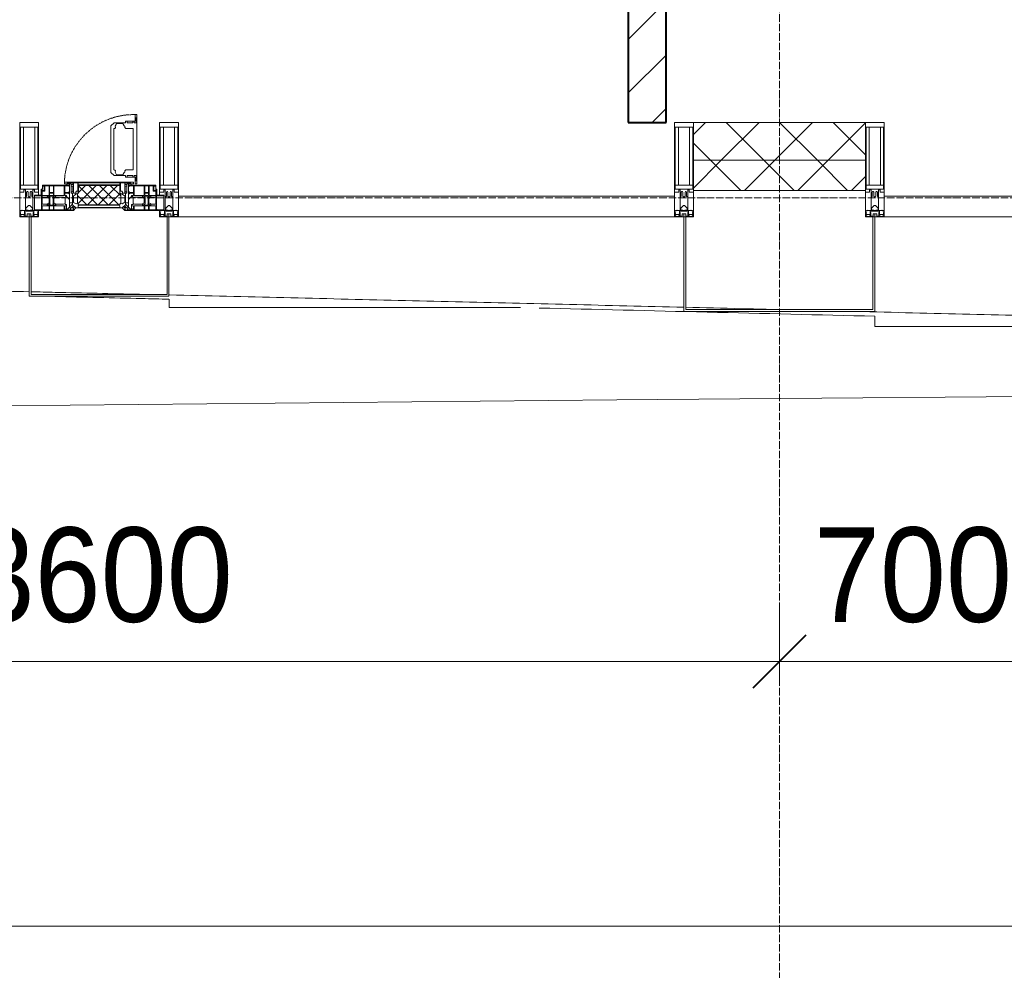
# Model space of a CAD drawing. Header units: millimetres. Extents: x 105790 to 201854, y 7718 to 225473.
# Tile 6 of 50: x 116740 to 119345, y 13357 to 15872. Entities that reach past the tile are written whole.
import ezdxf

# ---------------------------------------------------------------- set-up
doc = ezdxf.new("R2010")
doc.units = ezdxf.units.MM
for name, pattern in [('-D1-02х01', [3, 2, -1]), ('ADSK_Линия сетки', [25, 20, -2.5, 0, -2.5]), ('Линия сетки', [25, 20, -2.5, 0, -2.5])]:
    doc.linetypes.add(name, pattern=pattern)
for name, color, linetype, lineweight in [('Импосты витража', 7, 'Continuous', 18), ('Колонны', 7, 'Continuous', 18), ('Окна', 7, 'Continuous', 18), ('Оси', 7, 'Continuous', 9), ('Панели витража', 7, 'Continuous', 18), ('Размеры', 7, 'Continuous', 9), ('Размеры-100', 7, 'Continuous', 9), ('Стены разрез', 7, 'Continuous', 40), ('Стены штриховка', 7, 'Continuous', 40), ('Форма', 7, 'Continuous', 18), ('Формообразующий элемент-перекрытие', 7, 'Continuous', 18), ('Элементы узлов', 7, 'Continuous', 18)]:
    doc.layers.add(name, color=color, linetype=linetype, lineweight=lineweight)
doc.styles.add('Arial', font='arial.ttf', dxfattribs={"width": 0.9, "height": 250})
doc.dimstyles.new('Основной_2_5_мм', dxfattribs={"dimscale": 304.8, "dimtxt": 255.06485, "dimasz": 0.463911, "dimexe": 0.492126, "dimexo": 0.492126, "dimgap": 0.098425, "dimtad": 1, "dimdec": 0, "dimdsep": 46, "dimtxsty": 'Arial', "dimblk1": 'OBLIQUE', "dimblk2": 'OBLIQUE', "dimsah": 1, "dimcen": 0.09, "dimdle": 0.492126, "dimazin": 2, "dimtfac": 1, "dimtdec": 4, "dimtix": 1, "dimtmove": 0, "dimatfit": 3, "dimfxl": 1, "dimtvp": 1, "dimtolj": 1, "dimtzin": 0, "dimlwd": 20, "dimlwe": 20, "dimarcsym": 2})
pattern_1 = [(45, (0, 0), (-70.71068, 70.71068), []), (135, (0, 0), (-70.71068, -70.71068), [])]

# ---------------------------------------------------------------- blocks, each defined once
blk = doc.blocks.new('135_SLK_K4_AR_rvt-1-МКСС_К4_L23_78_000_')
at = {"layer": 'Стены разрез', "lineweight": 9, "true_color": 0xaaaaaa}
h = blk.add_hatch(dxfattribs=at)
h.set_pattern_fill('FP_3', color=253, style=0, pattern_type=2)
h.set_pattern_definition([(45, (0, 0), (-70.71068, 70.71068), [])])
h.paths.add_polyline_path([(118350, 15600), (118450, 15600), (118450, 19700), (118350, 19700), (118350, 15780.7)])
at = {"layer": 'Стены разрез', "color": 253, "true_color": 0xaaaaaa}
for p, q in [((118450, 15600), (118450, 19700)), ((118350, 19000), (118350, 15600)), ((118350, 15600), (118450, 15600))]:
    blk.add_line(p, q, dxfattribs=at)
blk = doc.blocks.new('System Panel - A_PAN_Glass-7508020-МКСС_К4_L23_78_000_')
at = {"layer": 'Панели витража', "color": 253, "lineweight": 5, "true_color": 0xaaaaaa}
for p, q in [((656.25, 55), (-656.25, 55)), ((-656.25, 55), (-656.25, 0)), ((656.25, 0), (656.25, 55)), ((-656.25, 0), (656.25, 0))]:
    blk.add_line(p, q, dxfattribs=at)
blk = doc.blocks.new('Rectangular Mullion - 50Wx250H-2623690-МКСС_К4_L23_78_000_')
at = {"layer": 'Элементы узлов', "color": 253, "lineweight": 5, "true_color": 0xaaaaaa}
for p, q in [((-25, 65.2), (-25, 250)), ((-25, 250), (0, 250)), ((-23, 237.3), (0, 237.3)), ((-23, 237.3), (-23, 73.6)), ((-14.9, 84), (-14.9, 237.3)), ((25, 250), (0, 250)), ((23, 237.3), (0, 237.3)), ((14.9, 84), (14.9, 237.3)), ((23, 237.3), (23, 73.6)), ((25, 65.2), (25, 250)), ((0, 84), (-23, 84)), ((0, 84), (23, 84)), ((-14, 65.2), (-25, 65.2)), ((-0.5, 73.6), (-23, 73.6)), ((-14, 71.3), (-14, 65.2)), ((-10, 71.3), (-14, 71.3)), ((-10, 53), (-10, 71.3)), ((-8.7, 53), (-10, 53)), ((-10, 53), (-10, 17)), ((-8.7, 53), (-7, 54.7)), ((-7, 65.2), (-5.9, 67.3)), ((-7, 65.2), (-7, 54.7)), ((-4.1, 67.3), (-5.9, 67.3)), ((-4.1, 67.3), (-2.9, 65.1)), ((-2.9, 65.1), (-2.9, 54.6)), ((-1.3, 53), (-2.9, 54.6)), ((0, 53), (-1.3, 53)), ((0, 53), (1.3, 53)), ((0.5, 73.6), (23, 73.6)), ((1.3, 53), (2.9, 54.6)), ((4.1, 67.3), (2.9, 65.1)), ((2.9, 65.1), (2.9, 54.6)), ((4.1, 67.3), (5.9, 67.3)), ((7, 65.2), (5.9, 67.3)), ((7, 65.2), (7, 54.7)), ((8.7, 53), (7, 54.7)), ((8.7, 53), (10, 53)), ((10, 71.3), (14, 71.3)), ((10, 53), (10, 71.3)), ((10, 53), (10, 17)), ((14, 71.3), (14, 65.2)), ((14, 65.2), (25, 65.2)), ((-8.5, 23), (-1.5, 30)), ((-1.5, 30), (0, 30)), ((1.5, 30), (0, 30)), ((8.5, 23), (1.5, 30)), ((-23.8, 14.6), (-25, 14.2)), ((-25, 0), (-25, 14.2)), ((-22.3, 17), (-23.8, 17)), ((-23.8, 17), (-23.8, 14.6)), ((-22.5, 10.6), (-23.8, 14.6)), ((-22.5, 10.6), (-23.7, 9.9)), ((-23.7, 1.3), (-23.7, 9.9)), ((-23.7, 1.3), (-11.8, 1.3)), ((-23.2, 10.2), (-22.5, 8)), ((-22.5, 8), (-22.5, 4.5)), ((-21.3, 4.5), (-22.5, 4.5)), ((-22.3, 17), (-22.3, 16)), ((-22.3, 16), (-21.3, 16)), ((-19, 17.6), (-21.3, 16)), ((-21.3, 4.5), (-21.3, 6.5)), ((-21.3, 6.5), (-14.2, 6.5)), ((-18.4, 16.6), (-19, 17.6)), ((-7.4, 16.6), (-18.4, 16.6)), ((-14.2, 6.5), (-14.2, 4.5)), ((-13.2, 4.5), (-14.2, 4.5)), ((-13.2, 4.5), (-12.2, 7.2)), ((-12.7, 7.6), (-11.3, 11.4)), ((-12.7, 7.6), (-11.8, 6.9)), ((-12.2, 9), (-12.2, 14.8)), ((-12.2, 14.8), (0, 14.8)), ((-11.8, 1.3), (-11.8, 6.9)), ((-10.5, 11.2), (-11.3, 11.4)), ((-10.5, 1.5), (-10.5, 11.2)), ((-4.8, 1.5), (-10.5, 1.5)), ((-10, 17), (-7.5, 17)), ((-8.5, 18.5), (-8.5, 23)), ((-7.5, 18.5), (-8.5, 18.5)), ((-7.5, 17), (-7.5, 18.5)), ((-7.4, 18), (-7.4, 16.6)), ((-2.6, 18), (-7.4, 18)), ((0, 8), (-4.8, 8)), ((-4.8, 1.5), (-4.8, 8)), ((-2.6, 18), (-2.6, 16.8)), ((-2.6, 16.8), (0, 16.8)), ((2.6, 16.8), (0, 16.8)), ((0, 14.8), (0, 16.8)), ((0, 14.8), (0, 16.8)), ((12.2, 14.8), (0, 14.8)), ((0, 0), (0, 8)), ((0, 8), (4.8, 8)), ((0, 0), (0, 8)), ((2.6, 18), (2.6, 16.8)), ((2.6, 18), (7.4, 18)), ((4.8, 1.5), (4.8, 8)), ((4.8, 1.5), (10.5, 1.5)), ((7.4, 18), (7.4, 16.6)), ((7.4, 16.6), (18.4, 16.6)), ((7.5, 18.5), (8.5, 18.5)), ((7.5, 17), (7.5, 18.5)), ((10, 17), (7.5, 17)), ((8.5, 18.5), (8.5, 23)), ((10.5, 11.2), (11.3, 11.4)), ((10.5, 1.5), (10.5, 11.2)), ((12.7, 7.6), (11.3, 11.4)), ((12.7, 7.6), (11.8, 6.9)), ((11.8, 1.3), (11.8, 6.9)), ((23.7, 1.3), (11.8, 1.3)), ((12.2, 9), (12.2, 14.8)), ((13.2, 4.5), (12.2, 7.2)), ((13.2, 4.5), (14.2, 4.5)), ((21.3, 6.5), (14.2, 6.5)), ((14.2, 6.5), (14.2, 4.5)), ((18.4, 16.6), (19, 17.6)), ((19, 17.6), (21.3, 16)), ((22.3, 16), (21.3, 16)), ((21.3, 4.5), (21.3, 6.5)), ((21.3, 4.5), (22.5, 4.5)), ((22.3, 17), (22.3, 16)), ((22.3, 17), (23.8, 17)), ((22.5, 10.6), (23.8, 14.6)), ((22.5, 10.6), (23.7, 9.9)), ((23.2, 10.2), (22.5, 8)), ((22.5, 8), (22.5, 4.5)), ((23.7, 1.3), (23.7, 9.9)), ((23.8, 17), (23.8, 14.6)), ((23.8, 14.6), (25, 14.2)), ((25, 0), (25, 14.2)), ((-25, 0), (0, 0)), ((25, 0), (0, 0))]:
    blk.add_line(p, q, dxfattribs=at)
for centre, start, end in [((-0.5, 73.1), 360, 90), ((0.5, 73.1), 90, 180)]:
    blk.add_arc(centre, 0.5, start, end, dxfattribs=at)
blk = doc.blocks.new('Rectangular Mullion - R_StandardFrame_50Wx250H-V33-МКСС_К4_L23_78_000_')
at = {"layer": 'Импосты витража', "color": 253, "lineweight": 5, "true_color": 0xaaaaaa}
for p, q in [((-25, -250), (-25, 0)), ((-25, 0), (0, 0)), ((5, 0), (25, 0)), ((25, 0), (25, -250)), ((25, -250), (-25, -250))]:
    blk.add_line(p, q, dxfattribs=at)
blk = doc.blocks.new('Rectangular Mullion - R_StandardFrame_50Wx250H-7505731-МКСС_К4_L23_78_000_')
at = {"layer": 'Импосты витража', "color": 253, "lineweight": 5, "true_color": 0xaaaaaa}
for p, q in [((-25, -250), (-25, 0)), ((-25, 0), (-5, 0)), ((0, 0), (25, 0)), ((25, 0), (25, -250)), ((25, -250), (-25, -250))]:
    blk.add_line(p, q, dxfattribs=at)
blk = doc.blocks.new('A_PAN_Створка - 383мм-V39-МКСС_К4_L23_78_000_')
at = {"layer": 'Панели витража', "lineweight": 5}
h = blk.add_hatch(dxfattribs=at)
h.set_pattern_fill('FP_9', color=256, style=0, pattern_type=2)
h.set_pattern_definition([(45, (-116950, -15350), (-14.1421356, 14.1421356), []), (135, (-116950, -15350), (-14.1421356, -14.1421356), [])])
h.paths.add_polyline_path([(-54.5, 31.8), (54.5, 31.8), (54.9, 34.1), (57.2, 36.4), (57.2, 60.8), (54.6, 63.4), (53.6, 82.7), (-54.6, 81.8), (-54.6, 63.4), (-57.2, 60.8), (-57.2, 36.4), (-54.9, 34.1)])
at = {"layer": 'Окна', "lineweight": 5}
for p, q in [((95.1, 270.5), (95.1, 252.9)), ((99.6, 270.5), (95.1, 270.5)), ((97.9, 262.4), (95.1, 262.4)), ((97.9, 262.4), (97.9, 248.4)), ((99.6, 270.5), (99.6, 87.5)), ((39.7, 249), (31.1, 240.4)), ((31.1, 117.6), (31.1, 240.4)), ((70.1, 249), (39.7, 249)), ((41.4, 234.2), (43.5, 236.3)), ((45, 244.7), (42.3, 239.8)), ((42.3, 239.8), (43.5, 236.3)), ((45.9, 246.8), (45, 244.7)), ((63.3, 246.8), (45.9, 246.8)), ((64.1, 245), (63.3, 246.8)), ((64.1, 245), (66.7, 241)), ((66.7, 241), (68.6, 239.7)), ((68.6, 239.7), (68.6, 236.4)), ((68.6, 236.4), (71.1, 233.9)), ((70.1, 252.9), (70.1, 249)), ((95.1, 252.9), (70.1, 252.9)), ((74.1, 248.4), (74.1, 252.9)), ((89.1, 248.4), (74.1, 248.4)), ((89.1, 252.9), (89.1, 248.4)), ((93.1, 248.4), (93.1, 252.9)), ((97.9, 248.4), (93.1, 248.4)), ((41.4, 234.2), (39.1, 233.8)), ((39.1, 179), (39.1, 233.8)), ((71.1, 233.9), (89.5, 233.9)), ((89.5, 233.9), (90.6, 232.8)), ((90.6, 125.2), (90.6, 232.8)), ((39.1, 179), (39.1, 124.2)), ((39.7, 109), (31.1, 117.6)), ((41.4, 123.8), (39.1, 124.2)), ((70.1, 109), (39.7, 109)), ((41.4, 123.8), (43.5, 121.7)), ((42.3, 118.2), (43.5, 121.7)), ((45, 113.3), (42.3, 118.2)), ((45.9, 111.2), (45, 113.3)), ((63.3, 111.2), (45.9, 111.2)), ((64.1, 113), (63.3, 111.2)), ((64.1, 113), (66.7, 117)), ((66.7, 117), (68.6, 118.3)), ((68.6, 121.6), (71.1, 124.1)), ((68.6, 118.3), (68.6, 121.6)), ((70.1, 105.1), (70.1, 109)), ((95.1, 105.1), (70.1, 105.1)), ((71.1, 124.1), (89.5, 124.1)), ((74.1, 109.6), (74.1, 105.1)), ((89.1, 109.6), (74.1, 109.6)), ((89.1, 105.1), (89.1, 109.6)), ((89.5, 124.1), (90.6, 125.2)), ((93.1, 109.6), (93.1, 105.1)), ((97.9, 109.6), (93.1, 109.6)), ((95.1, 87.5), (95.1, 105.1)), ((97.9, 95.6), (97.9, 109.6)), ((-150, 84), (-78, 84)), ((-150, 73.5), (-150, 84)), ((-91.5, 92), (91.5, 92)), ((-91.5, 87.5), (-91.5, 92)), ((-73.9, 87.5), (-91.5, 87.5)), ((-78, 84), (-78, 23.5)), ((-73.9, 62.5), (-73.9, 87.5)), ((73.9, 87.5), (73.9, 62.5)), ((91.5, 87.5), (73.9, 87.5)), ((78, 84), (150, 84)), ((78, 23.5), (78, 84)), ((91.5, 92), (91.5, 87.5)), ((97.9, 95.6), (95.1, 95.6)), ((99.6, 87.5), (95.1, 87.5)), ((150, 84), (150, 73.5)), ((-171, 57), (-156, 57)), ((-171, 17), (-171, 57)), ((-153, 73.5), (-150, 73.5)), ((-153, 60), (-153, 73.5)), ((-70, 62.5), (-73.9, 62.5)), ((-70, 32.1), (-70, 62.5)), ((70, 62.5), (70, 32.1)), ((73.9, 62.5), (70, 62.5)), ((150, 73.5), (153, 73.5)), ((153, 73.5), (153, 60)), ((156, 57), (171, 57)), ((171, 57), (171, 17)), ((-61.4, 23.5), (-70, 32.1)), ((-67.9, 23.5), (-64.6, 26.8)), ((-64.6, 26.8), (-61.4, 23.5)), ((70, 32.1), (61.4, 23.5)), ((61.4, 23.5), (64.6, 26.8)), ((64.6, 26.8), (67.9, 23.5)), ((-67.9, 17), (-171, 17)), ((-78, 23.5), (-67.9, 23.5)), ((-67.9, 17), (-67.9, 23.5)), ((-61.4, 23.5), (-67.9, 17)), ((61.4, 23.5), (-61.4, 23.5)), ((67.9, 17), (61.4, 23.5)), ((67.9, 23.5), (67.9, 17)), ((67.9, 23.5), (78, 23.5)), ((171, 17), (67.9, 17))]:
    blk.add_line(p, q, dxfattribs=at)
at = {"layer": 'Окна', "color": 253, "lineweight": 5, "true_color": 0xaaaaaa}
for p, q in [((-148.5, 82.5), (-132.4, 82.5)), ((-148.5, 81), (-148.5, 82.5)), ((-143.5, 81), (-148.5, 81)), ((-145, 69.5), (-145, 79.5)), ((-143.5, 68), (-143.5, 81)), ((-132.4, 56.6), (-132.4, 82.5)), ((-131, 82.5), (-120.8, 82.5)), ((-131, 82.5), (-131, 64.6)), ((-120.8, 82.5), (-120.8, 64.6)), ((-119.3, 82.5), (-92.5, 82.5)), ((-119.3, 56.6), (-119.3, 82.5)), ((-92.5, 56.6), (-92.5, 82.5)), ((-90.8, 82.5), (-79.5, 82.5)), ((-90.8, 64.6), (-90.8, 82.5)), ((-85, 84), (-85, 87.5)), ((-85, 87.5), (-78, 87.5)), ((-78, 84), (-85, 84)), ((-79.5, 82.5), (-79.5, 80.6)), ((-79.5, 80.6), (-78, 80.6)), ((-78, 87.5), (-78, 84)), ((78, 87.5), (78, 84)), ((85, 87.5), (78, 87.5)), ((78, 84), (85, 84)), ((79.5, 80.6), (78, 80.6)), ((90.8, 82.5), (79.5, 82.5)), ((79.5, 82.5), (79.5, 80.6)), ((85, 84), (85, 87.5)), ((90.8, 64.6), (90.8, 82.5)), ((119.3, 82.5), (92.5, 82.5)), ((92.5, 56.6), (92.5, 82.5)), ((119.3, 56.6), (119.3, 82.5)), ((120.8, 82.5), (120.8, 64.6)), ((131, 82.5), (120.8, 82.5)), ((131, 82.5), (131, 64.6)), ((132.4, 56.6), (132.4, 82.5)), ((148.5, 82.5), (132.4, 82.5)), ((143.5, 81), (148.5, 81)), ((143.5, 68), (143.5, 81)), ((145, 69.5), (145, 79.5)), ((148.5, 81), (148.5, 82.5)), ((-171, 55.5), (-152, 55.5)), ((-152, 20), (-152, 73.5)), ((-150.5, 69.5), (-150.5, 73.5)), ((-145, 69.5), (-150.5, 69.5)), ((-150.5, 33.6), (-150.5, 68)), ((-150.5, 68), (-143.5, 68)), ((-150.5, 56.6), (-132.4, 56.6)), ((-136.4, 52.4), (-150.5, 52.4)), ((-137.2, 54.8), (-135.8, 50.8)), ((-132.5, 54.8), (-137.2, 54.8)), ((-132.5, 53.8), (-133.4, 52)), ((-132.5, 53.8), (-132.5, 54.8)), ((-131, 64.6), (-120.8, 64.6)), ((-131, 56.5), (-131, 62.6)), ((-120.8, 62.6), (-131, 62.6)), ((-131, 56.5), (-120.8, 56.5)), ((-131, 55.1), (-131, 52.7)), ((-120.8, 55.1), (-131, 55.1)), ((-129.4, 51.1), (-131, 52.7)), ((-122.4, 51.1), (-120.8, 52.7)), ((-120.8, 56.5), (-120.8, 62.6)), ((-120.8, 55.1), (-120.8, 52.7)), ((-92.5, 56.6), (-119.3, 56.6)), ((-119.3, 54.8), (-114.6, 54.8)), ((-119.3, 53.8), (-119.3, 54.8)), ((-119.3, 53.8), (-118.4, 52)), ((-114.6, 54.8), (-115.9, 50.8)), ((-94.1, 52.5), (-115.3, 52.5)), ((-89.9, 50.9), (-94.1, 52.5)), ((-80.1, 64.6), (-90.8, 64.6)), ((-90.8, 62.7), (-90.8, 56.6)), ((-80.4, 62.7), (-90.8, 62.7)), ((-90.8, 56.6), (-85.9, 56.6)), ((-89.9, 52.2), (-88.6, 53.5)), ((-89.9, 52.2), (-89.9, 50.9)), ((-85.9, 53.5), (-88.6, 53.5)), ((-85.9, 56.6), (-85.9, 53.5)), ((-85.9, 53.5), (-78, 45.6)), ((-80.4, 61.1), (-80.4, 62.7)), ((-78, 61.1), (-80.4, 61.1)), ((-80.1, 66.1), (-80.1, 64.6)), ((-78, 66.1), (-80.1, 66.1)), ((-78, 66.1), (-78, 61.1)), ((78, 66.1), (78, 61.1)), ((78, 66.1), (80.1, 66.1)), ((78, 61.1), (80.4, 61.1)), ((85.9, 53.5), (78, 45.6)), ((80.1, 66.1), (80.1, 64.6)), ((80.1, 64.6), (90.8, 64.6)), ((80.4, 62.7), (90.8, 62.7)), ((80.4, 61.1), (80.4, 62.7)), ((85.9, 56.6), (85.9, 53.5)), ((90.8, 56.6), (85.9, 56.6)), ((85.9, 53.5), (88.6, 53.5)), ((89.9, 52.2), (88.6, 53.5)), ((89.9, 50.9), (94.1, 52.5)), ((89.9, 52.2), (89.9, 50.9)), ((90.8, 62.7), (90.8, 56.6)), ((92.5, 56.6), (119.3, 56.6)), ((94.1, 52.5), (115.3, 52.5)), ((114.6, 54.8), (115.9, 50.8)), ((119.3, 54.8), (114.6, 54.8)), ((119.3, 53.8), (118.4, 52)), ((119.3, 53.8), (119.3, 54.8)), ((131, 64.6), (120.8, 64.6)), ((120.8, 56.5), (120.8, 62.6)), ((120.8, 62.6), (131, 62.6)), ((131, 56.5), (120.8, 56.5)), ((120.8, 55.1), (120.8, 52.7)), ((120.8, 55.1), (131, 55.1)), ((122.4, 51.1), (120.8, 52.7)), ((129.4, 51.1), (131, 52.7)), ((131, 56.5), (131, 62.6)), ((131, 55.1), (131, 52.7)), ((150.5, 56.6), (132.4, 56.6)), ((132.5, 54.8), (137.2, 54.8)), ((132.5, 53.8), (132.5, 54.8)), ((132.5, 53.8), (133.4, 52)), ((137.2, 54.8), (135.8, 50.8)), ((136.4, 52.4), (150.5, 52.4)), ((150.5, 68), (143.5, 68)), ((145, 69.5), (150.5, 69.5)), ((150.5, 69.5), (150.5, 73.5)), ((150.5, 33.6), (150.5, 68)), ((152, 20), (152, 73.5)), ((171, 55.5), (152, 55.5)), ((-136.3, 33.6), (-150.5, 33.6)), ((-150.5, 29.4), (-132.4, 29.4)), ((-150.5, 17), (-150.5, 29.4)), ((-137.2, 31), (-135.8, 35)), ((-132.5, 31), (-137.2, 31)), ((-132.1, 49), (-135.8, 50.8)), ((-132.1, 36.8), (-135.8, 35)), ((-133.4, 52), (-130.1, 50.4)), ((-133.4, 33.7), (-130.1, 35.3)), ((-132.5, 31.9), (-133.4, 33.7)), ((-132.5, 31.9), (-132.5, 31)), ((-132.4, 29.4), (-132.4, 18.6)), ((-132.1, 49), (-132.1, 36.8)), ((-129.4, 34.6), (-131, 33)), ((-131, 30.9), (-131, 33)), ((-120.8, 30.9), (-131, 30.9)), ((-131, 29.5), (-120.8, 29.5)), ((-131, 18.2), (-131, 29.5)), ((-130.1, 50.4), (-129.4, 51.1)), ((-130.1, 35.3), (-130.1, 50.4)), ((-130.1, 35.3), (-129.4, 34.6)), ((-121.7, 50.4), (-122.4, 51.1)), ((-121.7, 35.3), (-122.4, 34.6)), ((-122.4, 34.6), (-120.8, 33)), ((-118.4, 52), (-121.7, 50.4)), ((-121.7, 35.3), (-121.7, 50.4)), ((-118.4, 33.7), (-121.7, 35.3)), ((-120.8, 30.9), (-120.8, 33)), ((-120.8, 18.2), (-120.8, 29.5)), ((-119.7, 49), (-115.9, 50.8)), ((-119.7, 49), (-119.7, 36.8)), ((-119.7, 36.8), (-115.9, 35)), ((-119.3, 31.9), (-118.4, 33.7)), ((-119.3, 31.9), (-119.3, 31)), ((-119.3, 31), (-114.6, 31)), ((-92.5, 29.4), (-119.3, 29.4)), ((-119.3, 29.4), (-119.3, 18.6)), ((-114.6, 31), (-115.9, 35)), ((-94.1, 33.5), (-115.4, 33.5)), ((-89.9, 35.1), (-94.1, 33.5)), ((-92.5, 18.6), (-92.5, 29.4)), ((-90.8, 18.5), (-90.8, 29.4)), ((-90.8, 29.4), (-85.9, 29.4)), ((-89.9, 35.1), (-89.9, 50.9)), ((-89.9, 32.5), (-89.9, 35.1)), ((-85.9, 32.5), (-89.9, 32.5)), ((-85.9, 29.4), (-85.9, 32.5)), ((-85.9, 21.9), (-85.9, 29.4)), ((-70, 33.8), (-83.4, 20.4)), ((-78, 45.6), (-78, 36.8)), ((-78, 36.8), (-70, 36.8)), ((-67.2, 29.3), (-73, 23.5)), ((-70, 36.8), (-70, 33.8)), ((-67.9, 23.5), (-64.6, 26.8)), ((-64.6, 26.8), (-67.2, 29.3)), ((64.6, 26.8), (67.2, 29.3)), ((67.9, 23.5), (64.6, 26.8)), ((67.2, 29.3), (73, 23.5)), ((70, 36.8), (70, 33.8)), ((78, 36.8), (70, 36.8)), ((70, 33.8), (83.4, 20.4)), ((78, 45.6), (78, 36.8)), ((85.9, 32.5), (89.9, 32.5)), ((85.9, 29.4), (85.9, 32.5)), ((85.9, 21.9), (85.9, 29.4)), ((90.8, 29.4), (85.9, 29.4)), ((89.9, 35.1), (89.9, 50.9)), ((89.9, 35.1), (94.1, 33.5)), ((89.9, 32.5), (89.9, 35.1)), ((90.8, 18.5), (90.8, 29.4)), ((92.5, 18.6), (92.5, 29.4)), ((92.5, 29.4), (119.3, 29.4)), ((94.1, 33.5), (115.4, 33.5)), ((114.6, 31), (115.9, 35)), ((119.3, 31), (114.6, 31)), ((119.7, 49), (115.9, 50.8)), ((119.7, 36.8), (115.9, 35)), ((118.4, 52), (121.7, 50.4)), ((118.4, 33.7), (121.7, 35.3)), ((119.3, 31.9), (118.4, 33.7)), ((119.3, 31.9), (119.3, 31)), ((119.3, 29.4), (119.3, 18.6)), ((119.7, 49), (119.7, 36.8)), ((122.4, 34.6), (120.8, 33)), ((120.8, 30.9), (120.8, 33)), ((120.8, 30.9), (131, 30.9)), ((120.8, 18.2), (120.8, 29.5)), ((131, 29.5), (120.8, 29.5)), ((121.7, 50.4), (122.4, 51.1)), ((121.7, 35.3), (121.7, 50.4)), ((121.7, 35.3), (122.4, 34.6)), ((130.1, 50.4), (129.4, 51.1)), ((130.1, 35.3), (129.4, 34.6)), ((129.4, 34.6), (131, 33)), ((133.4, 52), (130.1, 50.4)), ((130.1, 35.3), (130.1, 50.4)), ((133.4, 33.7), (130.1, 35.3)), ((131, 30.9), (131, 33)), ((131, 18.2), (131, 29.5)), ((132.1, 49), (135.8, 50.8)), ((132.1, 49), (132.1, 36.8)), ((132.1, 36.8), (135.8, 35)), ((150.5, 29.4), (132.4, 29.4)), ((132.4, 29.4), (132.4, 18.6)), ((132.5, 31.9), (133.4, 33.7)), ((132.5, 31.9), (132.5, 31)), ((132.5, 31), (137.2, 31)), ((137.2, 31), (135.8, 35)), ((136.3, 33.6), (150.5, 33.6)), ((150.5, 17), (150.5, 29.4)), ((-171, 18.5), (-153.5, 18.5)), ((-153.5, 18.5), (-152, 20)), ((-132.4, 18.6), (-150.5, 18.6)), ((-120.8, 18.2), (-131, 18.2)), ((-119.3, 18.6), (-92.5, 18.6)), ((-87.3, 18.5), (-90.8, 18.5)), ((-87.3, 21.9), (-85.9, 21.9)), ((-87.3, 20.4), (-87.3, 21.9)), ((-87.3, 20.4), (-87.3, 18.5)), ((-84.8, 20.4), (-87.3, 20.4)), ((-85.9, 18.2), (-85.9, 20.4)), ((-75.9, 18.2), (-85.9, 18.2)), ((-83.4, 20.4), (-84.8, 20.4)), ((-75.9, 23.5), (-73, 23.5)), ((-75.9, 21.5), (-75.9, 23.5)), ((-75.9, 21.5), (-75.9, 18.2)), ((-74.9, 21.5), (-75.9, 21.5)), ((-74.9, 17.9), (-74.9, 21.5)), ((-68.9, 17.9), (-74.9, 17.9)), ((-68.9, 21.5), (-68.9, 17.9)), ((-67.9, 21.5), (-68.9, 21.5)), ((-67.9, 21.5), (-67.9, 23.5)), ((67.9, 21.5), (67.9, 23.5)), ((67.9, 21.5), (68.9, 21.5)), ((68.9, 21.5), (68.9, 17.9)), ((68.9, 17.9), (74.9, 17.9)), ((75.9, 23.5), (73, 23.5)), ((74.9, 21.5), (75.9, 21.5)), ((74.9, 17.9), (74.9, 21.5)), ((75.9, 21.5), (75.9, 23.5)), ((75.9, 21.5), (75.9, 18.2)), ((75.9, 18.2), (85.9, 18.2)), ((83.4, 20.4), (84.8, 20.4)), ((84.8, 20.4), (87.3, 20.4)), ((87.3, 21.9), (85.9, 21.9)), ((85.9, 18.2), (85.9, 20.4)), ((87.3, 20.4), (87.3, 21.9)), ((87.3, 20.4), (87.3, 18.5)), ((87.3, 18.5), (90.8, 18.5)), ((119.3, 18.6), (92.5, 18.6)), ((120.8, 18.2), (131, 18.2)), ((132.4, 18.6), (150.5, 18.6)), ((153.5, 18.5), (152, 20)), ((171, 18.5), (153.5, 18.5))]:
    blk.add_line(p, q, dxfattribs=at)
at = {"layer": 'Окна', "linetype": '-D1-02х01', "lineweight": 5}
blk.add_arc((91.4, 87.5), 183, 88.8555, 178.5909, dxfattribs=at)
at = {"layer": 'Окна', "lineweight": 5}
for centre, start, end in [((-156, 60), 270, 360), ((156, 60), 180, 270)]:
    blk.add_arc(centre, 3, start, end, dxfattribs=at)
at = {"layer": 'Элементы узлов', "color": 253, "lineweight": 5, "true_color": 0xaaaaaa}
for p, q in [((-91.5, 92), (-91.5, 87.5)), ((-91.5, 92), (91.5, 92)), ((-91.5, 87.5), (-73.9, 87.5)), ((-83.4, 90.3), (-69.4, 90.3)), ((-83.4, 90.3), (-83.4, 87.5)), ((-73.9, 87.5), (-73.9, 62.5)), ((-69.4, 85.5), (-73.9, 85.5)), ((-73.9, 81.5), (-69.4, 81.5)), ((-69.4, 90.3), (-69.4, 85.5)), ((-69.4, 81.5), (-69.4, 66.5)), ((-67.9, 89.3), (-66.9, 90.3)), ((-67.9, 62.5), (-67.9, 89.3)), ((-66.9, 90.3), (-57.4, 90.3)), ((-57.4, 90.3), (-56.4, 89.4)), ((-56.4, 89.4), (-56.4, 67.7)), ((-53.9, 90.3), (-54.9, 89.3)), ((-54.9, 89.3), (-54.9, 85.6)), ((-54.9, 85.6), (-53.9, 84.6)), ((-54.9, 81.9), (-53.8, 83)), ((-54.9, 63.5), (-54.9, 81.9)), ((-53.6, 82.7), (-54.6, 81.8)), ((-54.6, 81.8), (-54.6, 63.4)), ((53.9, 90.3), (-53.9, 90.3)), ((-53.9, 84.6), (53.9, 84.6)), ((53.8, 83), (-53.8, 83)), ((53.6, 82.7), (-53.6, 82.7)), ((54.6, 81.8), (53.6, 82.7)), ((54.9, 81.9), (53.8, 83)), ((53.9, 90.3), (54.9, 89.3)), ((54.9, 85.6), (53.9, 84.6)), ((54.6, 63.4), (54.6, 81.8)), ((54.9, 89.3), (54.9, 85.6)), ((54.9, 63.5), (54.9, 81.9)), ((57.4, 90.3), (56.4, 89.4)), ((56.4, 89.4), (56.4, 67.7)), ((66.9, 90.3), (57.4, 90.3)), ((67.9, 89.3), (66.9, 90.3)), ((67.9, 62.5), (67.9, 89.3)), ((69.4, 90.3), (69.4, 85.5)), ((83.4, 90.3), (69.4, 90.3)), ((69.4, 85.5), (73.9, 85.5)), ((69.4, 81.5), (69.4, 66.5)), ((73.9, 81.5), (69.4, 81.5)), ((91.5, 87.5), (73.9, 87.5)), ((73.9, 87.5), (73.9, 62.5)), ((83.4, 90.3), (83.4, 87.5)), ((91.5, 92), (91.5, 87.5)), ((-69.4, 66.5), (-73.9, 66.5)), ((-73.9, 62.5), (-70, 62.5)), ((-70, 62.5), (-70, 32.1)), ((-61.7, 62.5), (-67.9, 62.5)), ((-66, 56.5), (-67.8, 55.7)), ((-67.8, 55.7), (-67.8, 38.3)), ((-66, 56.5), (-62, 59.1)), ((-62, 59.1), (-60.7, 61)), ((-60.1, 67.7), (-61.7, 64.9)), ((-61.7, 64.9), (-61.7, 62.5)), ((-60.7, 61), (-57.4, 61)), ((-56.4, 67.7), (-60.1, 67.7)), ((-57.4, 61), (-54.9, 63.5)), ((-54.6, 63.4), (-57.2, 60.8)), ((-57.2, 60.8), (-57.2, 36.4)), ((57.2, 60.8), (54.6, 63.4)), ((57.4, 61), (54.9, 63.5)), ((56.4, 67.7), (60.1, 67.7)), ((57.2, 36.4), (57.2, 60.8)), ((60.7, 61), (57.4, 61)), ((60.1, 67.7), (61.7, 64.9)), ((62, 59.1), (60.7, 61)), ((61.7, 64.9), (61.7, 62.5)), ((61.7, 62.5), (67.9, 62.5)), ((66, 56.5), (62, 59.1)), ((66, 56.5), (67.8, 55.7)), ((67.8, 55.7), (67.8, 38.3)), ((69.4, 66.5), (73.9, 66.5)), ((70, 62.5), (70, 32.1)), ((73.9, 62.5), (70, 62.5)), ((-70, 32.1), (-61.4, 23.5)), ((-67.8, 38.3), (-65.7, 37.4)), ((-65.7, 37.4), (-60.8, 34.7)), ((-60.8, 34.7), (-57.3, 35.9)), ((-55.2, 33.8), (-57.3, 35.9)), ((-57.2, 36.4), (-54.9, 34.1)), ((-55.2, 33.8), (-54.8, 31.5)), ((-54.9, 34.1), (-54.5, 31.8)), ((-53.9, 30.5), (-54.9, 29.5)), ((-54.9, 29.5), (-54.9, 25.8)), ((0, 31.5), (-54.8, 31.5)), ((-54.5, 31.8), (54.5, 31.8)), ((53.9, 30.5), (-53.9, 30.5)), ((0, 31.5), (54.8, 31.5)), ((53.9, 30.5), (54.9, 29.5)), ((54.5, 31.8), (54.9, 34.1)), ((55.2, 33.8), (54.8, 31.5)), ((54.9, 34.1), (57.2, 36.4)), ((54.9, 29.5), (54.9, 25.8)), ((55.2, 33.8), (57.3, 35.9)), ((60.8, 34.7), (57.3, 35.9)), ((65.7, 37.4), (60.8, 34.7)), ((70, 32.1), (61.4, 23.5)), ((67.8, 38.3), (65.7, 37.4)), ((61.4, 23.5), (-61.4, 23.5)), ((-54.9, 25.8), (-53.9, 24.8)), ((-53.9, 24.8), (53.9, 24.8)), ((54.9, 25.8), (53.9, 24.8))]:
    blk.add_line(p, q, dxfattribs=at)
blk = doc.blocks.new('Rectangular Mullion - R_StandardFrame_50Wx250H-V34-МКСС_К4_L23_78_000_')
at = {"layer": 'Импосты витража', "color": 253, "lineweight": 5, "true_color": 0xaaaaaa}
for p, q in [((-25, -250), (-25, 0)), ((-25, 0), (0, 0)), ((5, 0), (25, 0)), ((25, 0), (25, -17)), ((25, -57), (25, -250)), ((25, -250), (-25, -250))]:
    blk.add_line(p, q, dxfattribs=at)
blk = doc.blocks.new('Rectangular Mullion - R_StandardFrame_50Wx250H-V35-МКСС_К4_L23_78_000_')
at = {"layer": 'Импосты витража', "color": 253, "lineweight": 5, "true_color": 0xaaaaaa}
for p, q in [((-25, -17), (-25, 0)), ((-25, 0), (-5, 0)), ((0, 0), (25, 0)), ((25, 0), (25, -250)), ((-25, -250), (-25, -57)), ((25, -250), (-25, -250))]:
    blk.add_line(p, q, dxfattribs=at)
blk = doc.blocks.new('A_SLK_PAN_Type1 - Прямой тип панели-6537845-МКСС_К4_L23_78_000_')
at = {"layer": 'Колонны', "lineweight": 5}
for p, q in [((-252.5, 250), (252.5, 250)), ((-252.5, 0), (-252.5, 250)), ((-247.5, 245), (-247.5, 0)), ((247.5, 245), (-247.5, 245)), ((247.5, 0), (247.5, 245)), ((252.5, 250), (252.5, 0)), ((-247.5, 0), (-252.5, 0)), ((252.5, 0), (247.5, 0))]:
    blk.add_line(p, q, dxfattribs=at)
blk = doc.blocks.new('A_SLK_PAN_Type1 - Прямой тип панели Ф-1_1-7503464-МКСС_К4_L23_78_000_')
at = {"layer": 'Колонны', "lineweight": 5}
for p, q in [((-185, 210), (185, 210)), ((-185, 0), (-185, 210)), ((185, 210), (185, 0)), ((-180, 205), (-180, 0)), ((180, 205), (-180, 205)), ((180, 0), (180, 205)), ((-180, 0), (-185, 0)), ((185, 0), (180, 0))]:
    blk.add_line(p, q, dxfattribs=at)
blk = doc.blocks.new('A_OGR_PAN_Отлив - A_OGR_PAN_Отлив-6121461-МКСС_К4_L23_78_000_')
at = {"layer": 'Колонны', "color": 253, "lineweight": 5, "true_color": 0xaaaaaa}
for q in [(-681.2, -262.7), (445.5, -290)]:
    blk.add_line((-681.2, -290), q, dxfattribs=at)
blk = doc.blocks.new('A_OGR_PAN_Отлив - A_OGR_PAN_Отлив-6121470-МКСС_К4_L23_78_000_')
at = {"layer": 'Колонны', "color": 253, "lineweight": 5, "true_color": 0xaaaaaa}
for q in [(-681.2, -217.6), (249, -240)]:
    blk.add_line((-681.2, -240), q, dxfattribs=at)
blk = doc.blocks.new('135_SLK_K4_AR_FCD_rvt-1-МКСС_К4_L23_78_000_')
at = {"layer": 'Стены разрез', "lineweight": 5, "true_color": 0xaaaaaa}
h = blk.add_hatch(dxfattribs=at)
h.set_pattern_fill('FP_4', color=253, style=0, pattern_type=2)
h.set_pattern_definition(pattern_1)
h.paths.add_polyline_path([(118522.5, 15500), (118977.5, 15500), (118977.5, 15600), (118522.5, 15600)])
h = blk.add_hatch(dxfattribs=at)
h.set_pattern_fill('FP_4', color=253, style=0, pattern_type=2)
h.set_pattern_definition(pattern_1)
h.paths.add_polyline_path([(118522.5, 15420), (118977.5, 15420), (118977.5, 15500), (118522.5, 15500)])
at = {"layer": 'Стены разрез', "color": 253, "lineweight": 9, "true_color": 0xaaaaaa}
for p, q in [((118977.5, 15600), (118522.5, 15600)), ((118522.5, 15600), (118522.5, 15420)), ((118977.5, 15420), (118977.5, 15600)), ((118522.5, 15420), (118977.5, 15420))]:
    blk.add_line(p, q, dxfattribs=at)
at = {"layer": 'Стены штриховка', "color": 253, "lineweight": 9, "true_color": 0xaaaaaa}
blk.add_line((118977.5, 15500), (118522.5, 15500), dxfattribs=at)
at = {"layer": 'Форма', "color": 253, "lineweight": 5, "true_color": 0xaaaaaa, "flags": 128}
blk.add_lwpolyline([(114341.6, 14827.2), (118320, 14866.3), (121358.5, 14890.7), (123765.7, 14904.4), (125726.1, 14909.6), (127355.1, 14908.1), (128728.7, 14900.7), (129604.8, 14892.1)], dxfattribs=at)
at = {"layer": 'Форма', "color": 253, "lineweight": 9, "true_color": 0xaaaaaa}
for points, knots in [([(115402.7, 15181.3), (115476.5, 15179.8), (115651, 15176.3), (115875.8, 15171.5), (116077.5, 15167.2), (116228.9, 15163.9), (116380.3, 15160.6), (116559, 15156.6), (116687.2, 15153.7), (116765.1, 15151.9)], [-0.84204508, -0.84204508, -0.84204508, -0.84204508, -0.83333333, -0.82142857, -0.81547619, -0.80952381, -0.80357143, -0.79761905, -0.78842304, -0.78842304, -0.78842304, -0.78842304]), ([(116769.9, 15151.8), (116791.2, 15151.3), (116886.9, 15149.1), (116982.5, 15146.9), (117056.8, 15145.2)], [-0.78823255, -0.78823255, -0.78823255, -0.78823255, -0.78571429, -0.77693456, -0.77693456, -0.77693456, -0.77693456]), ([(117134.9, 15143.4), (117135.3, 15143.4), (117186.2, 15142.2), (117287.4, 15139.8), (117438.8, 15136.3), (117590.2, 15132.7), (117791.8, 15127.9), (118043.8, 15121.9), (118295.7, 15115.8), (118446.9, 15112.1), (118497.4, 15110.8)], [-0.77386105, -0.77386105, -0.77386105, -0.77386105, -0.77380952, -0.76785714, -0.76190476, -0.75595238, -0.75, -0.73809524, -0.72619048, -0.7202381, -0.7202381, -0.7202381, -0.7202381]), ([(118502.3, 15110.7), (118551.1, 15109.5), (118629.2, 15107.6), (118707.3, 15105.7), (118736.7, 15105)], [-0.720044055, -0.720044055, -0.720044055, -0.720044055, -0.714285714, -0.710825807, -0.710825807, -0.710825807, -0.710825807]), ([(118940.5, 15100), (118944.1, 15099.9), (119048.5, 15097.4), (119253.7, 15092.3), (119505.6, 15086.1), (119707.3, 15081.2), (119909, 15076.2), (120128.3, 15070.9), (120297.1, 15066.7), (120365.1, 15065.1)], [-0.70280435, -0.70280435, -0.70280435, -0.70280435, -0.70238095, -0.69047619, -0.67857143, -0.67261905, -0.66666667, -0.6547619, -0.64673478, -0.64673478, -0.64673478, -0.64673478])]:
    blk.add_open_spline(points, degree=3, knots=knots, dxfattribs=at)
at = {"layer": 'Формообразующий элемент-перекрытие', "color": 253, "lineweight": 5, "true_color": 0xaaaaaa}
blk.add_open_spline([(117135, 15132.2), (117110.9, 15132.8), (117010.4, 15135.2), (116909.8, 15137.5), (116833.3, 15139.3)], degree=3, knots=[0.75857511, 0.75857511, 0.75857511, 0.75857511, 0.76136364, 0.77021396, 0.77021396, 0.77021396, 0.77021396], dxfattribs=at)
blk.add_open_spline([(119002.5, 15087.2), (118706.5, 15094.4), (118410.5, 15101.6), (118114.4, 15108.8)], degree=3, dxfattribs=at)
at = {"layer": 'Импосты витража', "color": 253, "lineweight": 5, "true_color": 0xaaaaaa}
for p in [(116765, 15350), (117135, 15350), (118497.5, 15350), (119002.5, 15350)]:
    blk.add_blockref('Rectangular Mullion - 50Wx250H-2623690-МКСС_К4_L23_78_000_', p, dxfattribs=at)
at = {"layer": 'Импосты витража', "color": 253, "lineweight": 5, "true_color": 0xaaaaaa, "extrusion": (0, 0, -1), "rotation": 180}
for name, p in [('Rectangular Mullion - R_StandardFrame_50Wx250H-V34-МКСС_К4_L23_78_000_', (-116765, 15350)), ('Rectangular Mullion - R_StandardFrame_50Wx250H-V35-МКСС_К4_L23_78_000_', (-117135, 15350)), ('Rectangular Mullion - R_StandardFrame_50Wx250H-V33-МКСС_К4_L23_78_000_', (-118497.5, 15350)), ('Rectangular Mullion - R_StandardFrame_50Wx250H-7505731-МКСС_К4_L23_78_000_', (-119002.5, 15350))]:
    blk.add_blockref(name, p, dxfattribs=at)
at = {"layer": 'Колонны', "color": 253, "lineweight": 5, "true_color": 0xaaaaaa, "rotation": 180}
for name, p in [('A_SLK_PAN_Type1 - Прямой тип панели Ф-1_1-7503464-МКСС_К4_L23_78_000_', (116950, 15350)), ('A_SLK_PAN_Type1 - Прямой тип панели-6537845-МКСС_К4_L23_78_000_', (118750, 15350))]:
    blk.add_blockref(name, p, dxfattribs=at)
at = {"layer": 'Колонны', "color": 253, "lineweight": 5, "true_color": 0xaaaaaa}
for name, p in [('A_OGR_PAN_Отлив - A_OGR_PAN_Отлив-6121470-МКСС_К4_L23_78_000_', (117816.3, 15350)), ('A_OGR_PAN_Отлив - A_OGR_PAN_Отлив-6121461-МКСС_К4_L23_78_000_', (119683.8, 15350))]:
    blk.add_blockref(name, p, dxfattribs=at)
at = {"layer": 'Панели витража', "color": 253, "lineweight": 5, "true_color": 0xaaaaaa}
for name, p in [('A_PAN_Створка - 383мм-V39-МКСС_К4_L23_78_000_', (116950, 15350)), ('System Panel - A_PAN_Glass-7508020-МКСС_К4_L23_78_000_', (117816.3, 15350)), ('System Panel - A_PAN_Glass-7508020-МКСС_К4_L23_78_000_', (119683.8, 15350))]:
    blk.add_blockref(name, p, dxfattribs=at)
blk = doc.blocks.new('DIMBLOCK2-МКСС_К4_L23_78_000_')
at = {"layer": 'Размеры-100', "lineweight": 20, "transparency": 16777216}
for p, q in [((115150, 14173.9), (115150, 14323.9)), ((118750, 14173.9), (118750, 14323.9)), ((115150, 14173.9), (118750, 14173.9)), ((115150, 14173.9), (115150, 14123.9)), ((118750, 14173.9), (118750, 14123.9))]:
    blk.add_line(p, q, dxfattribs=at)
at = {"layer": 'Размеры-100', "lineweight": 40, "transparency": 16777216}
for p, q in [((115150, 14173.9), (115220.7, 14244.6)), ((118750, 14173.9), (118820.7, 14244.6)), ((115150, 14173.9), (115079.3, 14103.2)), ((118750, 14173.9), (118679.3, 14103.2))]:
    blk.add_line(p, q, dxfattribs=at)
at = {"layer": 'Размеры-100', "color": 0, "lineweight": 20, "transparency": 16777216, "insert": (116604.7, 14528.5), "char_height": 250, "width": 828.765, "attachment_point": 1, "line_spacing_factor": 0.941778, "style": 'Arial'}
blk.add_mtext('3600', dxfattribs=at)
blk = doc.blocks.new('_Oblique')
at = {"color": 0, "linetype": 'ByBlock', "lineweight": -2}
blk.add_line((-0.5, -0.5), (0.5, 0.5), dxfattribs=at)
blk = doc.blocks.new('DIMBLOCK3-МКСС_К4_L23_78_000_')
at = {"layer": 'Размеры-100', "lineweight": 20, "transparency": 16777216}
for p, q in [((118750, 14173.9), (118750, 14323.9)), ((119450, 14173.9), (119450, 14323.9)), ((118750, 14173.9), (119450, 14173.9)), ((118750, 14173.9), (118750, 14123.9)), ((119450, 14173.9), (119450, 14123.9))]:
    blk.add_line(p, q, dxfattribs=at)
at = {"layer": 'Размеры-100', "lineweight": 40, "transparency": 16777216}
for p, q in [((118750, 14173.9), (118820.7, 14244.6)), ((119450, 14173.9), (119520.7, 14244.6)), ((118750, 14173.9), (118679.3, 14103.2)), ((119450, 14173.9), (119379.3, 14103.2))]:
    blk.add_line(p, q, dxfattribs=at)
at = {"layer": 'Размеры-100', "color": 0, "lineweight": 20, "transparency": 16777216, "insert": (118841, 14528.5), "char_height": 250, "width": 621.573, "attachment_point": 1, "line_spacing_factor": 0.941778, "style": 'Arial'}
blk.add_mtext('700', dxfattribs=at)
blk = doc.blocks.new('DIMBLOCK18-МКСС_К4_L23_78_000_')
at = {"layer": 'Размеры-100', "lineweight": 20, "transparency": 16777216}
for p, q in [((111550, 13473.9), (111550, 13623.9)), ((136750, 13473.9), (136750, 13623.9)), ((111400, 13473.9), (136900, 13473.9)), ((111550, 13473.9), (111550, 13423.9)), ((136750, 13473.9), (136750, 13423.9))]:
    blk.add_line(p, q, dxfattribs=at)
at = {"layer": 'Размеры-100', "lineweight": 40, "transparency": 16777216}
for p, q in [((111550, 13473.9), (111620.7, 13544.6)), ((136750, 13473.9), (136820.7, 13544.6)), ((111550, 13473.9), (111479.3, 13403.2)), ((136750, 13473.9), (136679.3, 13403.2))]:
    blk.add_line(p, q, dxfattribs=at)
at = {"layer": 'Размеры-100', "color": 0, "lineweight": 20, "transparency": 16777216, "insert": (123718.4, 13828.5), "char_height": 250, "width": 1035.956, "attachment_point": 1, "line_spacing_factor": 0.941778, "style": 'Arial'}
blk.add_mtext('25200', dxfattribs=at)

msp = doc.modelspace()

# ---------------------------------------------------------------- linework, layer by layer
at = {"layer": 'Оси', "linetype": 'Линия сетки'}
msp.add_line((118750, 12025.7), (118750, 33100), dxfattribs=at)
at = {"layer": 'Оси', "linetype": 'ADSK_Линия сетки'}
msp.add_line((136800, 15400), (106608.1, 15400), dxfattribs=at)

# ---------------------------------------------------------------- block references
at = {"lineweight": 5}
for name in ['135_SLK_K4_AR_FCD_rvt-1-МКСС_К4_L23_78_000_', '135_SLK_K4_AR_rvt-1-МКСС_К4_L23_78_000_']:
    msp.add_blockref(name, (0, 0), dxfattribs=at)

# ---------------------------------------------------------------- dimensions: what is measured, and where the dimension line sits
at = {"layer": 'Размеры', "lineweight": 20}
for base, p1, p2, override, picture, middle in [((118750, 14173.9), (115150, 14273.9), (118750, 14273.9), {"dimpost": '<>', "dimfxl": 3600}, 'DIMBLOCK2-МКСС_К4_L23_78_000_', (116950, 14331.6)), ((119450, 14173.9), (118750, 14273.9), (119450, 14273.9), {"dimpost": '<>', "dimfxl": 700}, 'DIMBLOCK3-МКСС_К4_L23_78_000_', (119100, 14331.6)), ((136750, 13473.9), (111550, 13573.9), (136750, 13573.9), {"dimpost": '<>', "dimfxl": 25200}, 'DIMBLOCK18-МКСС_К4_L23_78_000_', (124150, 13631.6))]:
    dim = msp.add_linear_dim(base=base, p1=p1, p2=p2, dimstyle='Основной_2_5_мм', override=override, dxfattribs=at)
    dim.commit()
    dim.dimension.update_dxf_attribs({"geometry": picture, "text_midpoint": middle})

doc.saveas('drawing.dxf')
